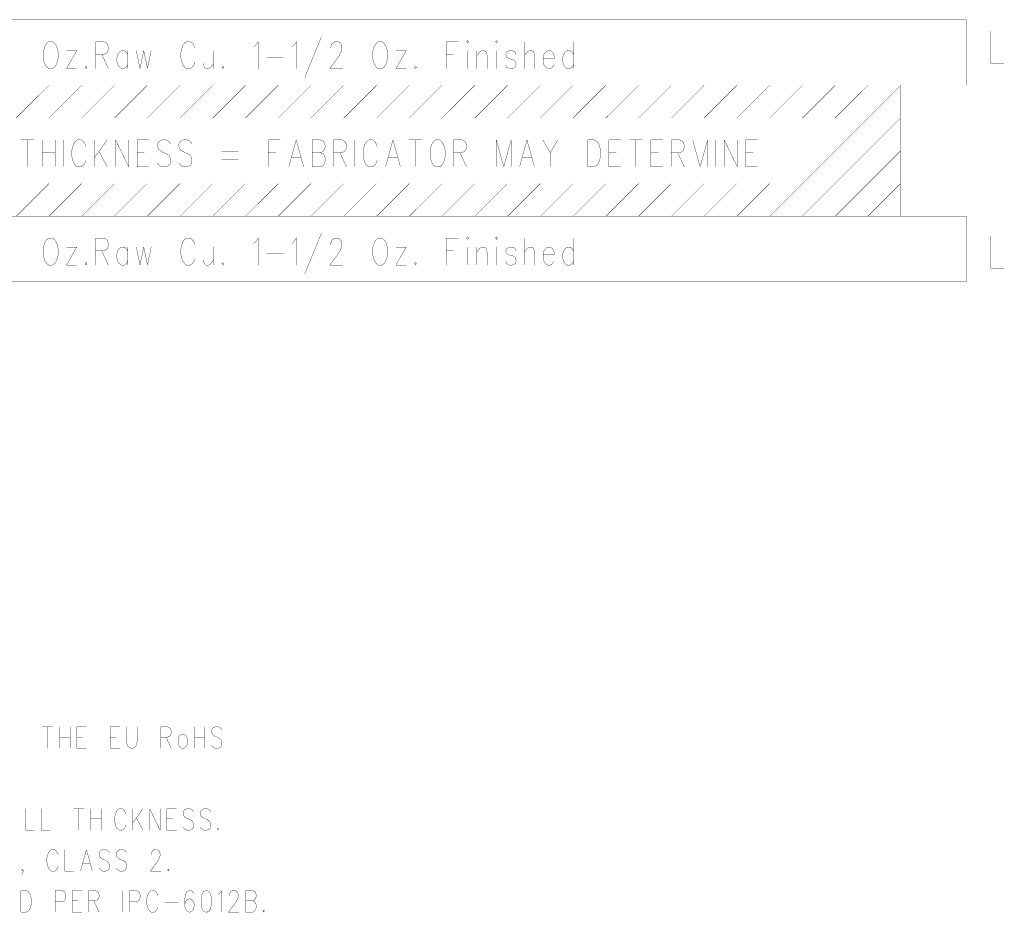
# Model space of a CAD drawing. Extents: x 0 to 34, y 0 to 22.
# Tile 31 of 33: x 23.1 to 26.1, y 10.7 to 13.5. Entities that reach past the tile are written whole.
import ezdxf

# ---------------------------------------------------------------- set-up
doc = ezdxf.new("R2010")
doc.units = 0
doc.header["$MEASUREMENT"] = 0
doc.layers.add('DD_PHO', color=7, linetype='CONTINUOUS')

msp = doc.modelspace()

# ---------------------------------------------------------------- linework, layer by layer
at = {"layer": 'DD_PHO', "const_width": 0.001}
for points in [[(21.7837, 13.4518), (25.9837, 13.4518), (25.9837, 13.2518), (21.7837, 13.2518), (21.7837, 13.4518)], [(26.0587, 13.4167), (26.0587, 13.3182), (26.0996, 13.3182)], [(23.1835, 13.385), (23.1778, 13.3811), (23.1721, 13.3733), (23.1693, 13.3655), (23.1664, 13.3538), (23.1664, 13.3342), (23.1693, 13.3225), (23.1721, 13.3147), (23.1778, 13.3069), (23.1835, 13.303), (23.1948, 13.303), (23.2005, 13.3069), (23.2062, 13.3147), (23.209, 13.3225), (23.2119, 13.3342), (23.2119, 13.3538), (23.209, 13.3655), (23.2062, 13.3733), (23.2005, 13.3811), (23.1948, 13.385), (23.1835, 13.385)], [(23.3255, 13.385), (23.3255, 13.303)], [(23.3255, 13.385), (23.3511, 13.385), (23.3596, 13.3811), (23.3624, 13.3772), (23.3653, 13.3694), (23.3653, 13.3616), (23.3624, 13.3538), (23.3596, 13.3499), (23.3511, 13.346), (23.3255, 13.346)], [(23.6295, 13.3655), (23.6266, 13.3733), (23.621, 13.3811), (23.6153, 13.385), (23.6039, 13.385), (23.5982, 13.3811), (23.5926, 13.3733)], [(23.8085, 13.3694), (23.8141, 13.3733), (23.8227, 13.385), (23.8227, 13.303)], [(23.9249, 13.3694), (23.9306, 13.3733), (23.9391, 13.385), (23.9391, 13.303)], [(24.0158, 13.4007), (23.9647, 13.2757)], [(24.0443, 13.3655), (24.0443, 13.3694), (24.0471, 13.3772), (24.0499, 13.3811), (24.0556, 13.385), (24.067, 13.385), (24.0727, 13.3811), (24.0755, 13.3772), (24.0783, 13.3694), (24.0783, 13.3616), (24.0755, 13.3538), (24.0698, 13.3421), (24.0414, 13.303), (24.0812, 13.303)], [(24.1891, 13.385), (24.1835, 13.3811), (24.1778, 13.3733), (24.1749, 13.3655), (24.1721, 13.3538), (24.1721, 13.3342), (24.1749, 13.3225), (24.1778, 13.3147), (24.1835, 13.3069), (24.1891, 13.303), (24.2005, 13.303), (24.2062, 13.3069), (24.2119, 13.3147), (24.2147, 13.3225), (24.2176, 13.3342)], [(24.2176, 13.3538), (24.2147, 13.3655), (24.2119, 13.3733), (24.2062, 13.3811), (24.2005, 13.385), (24.1891, 13.385)], [(24.3965, 13.385), (24.3965, 13.303)], [(24.3965, 13.385), (24.4335, 13.385)], [(24.459, 13.385), (24.4619, 13.3811), (24.4647, 13.385), (24.4619, 13.3889), (24.459, 13.385)], [(24.5471, 13.385), (24.5499, 13.3811), (24.5528, 13.385), (24.5499, 13.3889), (24.5471, 13.385)], [(24.6352, 13.385), (24.6352, 13.303)], [(24.7857, 13.385), (24.7857, 13.303)], [(23.2687, 13.3577), (23.2374, 13.303)], [(23.2374, 13.3577), (23.2687, 13.3577)], [(23.3454, 13.346), (23.3653, 13.303)], [(23.4051, 13.3577), (23.3994, 13.3538), (23.3937, 13.346), (23.3908, 13.3342), (23.3908, 13.3264), (23.3937, 13.3147), (23.3994, 13.3069), (23.4051, 13.303)], [(23.4249, 13.346), (23.4193, 13.3538), (23.4136, 13.3577), (23.4051, 13.3577)], [(23.4249, 13.3577), (23.4249, 13.303)], [(23.4505, 13.3577), (23.4619, 13.303)], [(23.4732, 13.3577), (23.4619, 13.303)], [(23.4732, 13.3577), (23.4846, 13.303)], [(23.496, 13.3577), (23.4846, 13.303)], [(23.5926, 13.3733), (23.5897, 13.3655), (23.5869, 13.3538), (23.5869, 13.3342), (23.5897, 13.3225), (23.5926, 13.3147)], [(23.6551, 13.3577), (23.6551, 13.3186)], [(23.6863, 13.3577), (23.6863, 13.303)], [(24.2176, 13.3342), (24.2176, 13.3538)], [(24.2744, 13.3577), (24.2431, 13.303)], [(24.2431, 13.3577), (24.2744, 13.3577)], [(24.3965, 13.346), (24.4193, 13.346)], [(24.4619, 13.3577), (24.4619, 13.303)], [(24.4903, 13.3577), (24.4903, 13.303)], [(24.4903, 13.3421), (24.4988, 13.3538)], [(24.4988, 13.3538), (24.5045, 13.3577), (24.513, 13.3577), (24.5187, 13.3538), (24.5215, 13.3421), (24.5215, 13.303)], [(24.5499, 13.3577), (24.5499, 13.303)], [(24.6096, 13.346), (24.6068, 13.3538), (24.5982, 13.3577), (24.5897, 13.3577), (24.5812, 13.3538), (24.5783, 13.346), (24.5812, 13.3382), (24.5869, 13.3342), (24.6011, 13.3303), (24.6068, 13.3264), (24.6096, 13.3186), (24.6096, 13.3147), (24.6068, 13.3069), (24.5982, 13.303), (24.5897, 13.303), (24.5812, 13.3069), (24.5783, 13.3147)], [(24.6352, 13.3421), (24.6437, 13.3538), (24.6494, 13.3577), (24.6579, 13.3577), (24.6636, 13.3538), (24.6664, 13.3421), (24.6664, 13.303)], [(24.692, 13.3342), (24.7261, 13.3342), (24.7261, 13.3421), (24.7232, 13.3499), (24.7204, 13.3538), (24.7147, 13.3577), (24.7062, 13.3577), (24.7005, 13.3538), (24.6948, 13.346), (24.692, 13.3342), (24.692, 13.3264), (24.6948, 13.3147), (24.7005, 13.3069), (24.7062, 13.303), (24.7147, 13.303), (24.7204, 13.3069), (24.7261, 13.3147)], [(24.7801, 13.3538), (24.7744, 13.3577), (24.7658, 13.3577), (24.7602, 13.3538), (24.7545, 13.346), (24.7516, 13.3342), (24.7516, 13.3264), (24.7545, 13.3147), (24.7602, 13.3069), (24.7658, 13.303), (24.7744, 13.303), (24.7801, 13.3069)], [(24.7857, 13.346), (24.7801, 13.3538)], [(23.4051, 13.303), (23.4136, 13.303), (23.4193, 13.3069), (23.4249, 13.3147)], [(23.5926, 13.3147), (23.5982, 13.3069), (23.6039, 13.303), (23.6153, 13.303), (23.621, 13.3069), (23.6266, 13.3147), (23.6295, 13.3225)], [(23.6551, 13.3186), (23.6579, 13.3069), (23.6636, 13.303), (23.6721, 13.303), (23.6778, 13.3069), (23.6863, 13.3186)], [(23.8482, 13.3382), (23.8994, 13.3382)], [(24.7801, 13.3069), (24.7857, 13.3147)], [(23.2374, 13.303), (23.2687, 13.303)], [(23.2971, 13.3108), (23.2943, 13.3069), (23.2971, 13.303), (23.2999, 13.3069), (23.2971, 13.3108)], [(23.7147, 13.3108), (23.7119, 13.3069), (23.7147, 13.303), (23.7176, 13.3069)], [(23.7176, 13.3069), (23.7147, 13.3108)], [(24.2431, 13.303), (24.2744, 13.303)], [(24.3028, 13.3108), (24.2999, 13.3069), (24.3028, 13.303), (24.3056, 13.3069), (24.3028, 13.3108)], [(21.9837, 13.2518), (25.7837, 13.2518), (25.7837, 12.8518), (21.9837, 12.8518), (21.9837, 13.2518)], [(23.0837, 13.1518), (23.1837, 13.2518)], [(23.1837, 13.1518), (23.2837, 13.2518)], [(23.2837, 13.1518), (23.3837, 13.2518)], [(23.3837, 13.1518), (23.4837, 13.2518)], [(23.4837, 13.1518), (23.5837, 13.2518)], [(23.5837, 13.1518), (23.6837, 13.2518)], [(23.6837, 13.1518), (23.7837, 13.2518)], [(23.7837, 13.1518), (23.8837, 13.2518)], [(23.8837, 13.1518), (23.9837, 13.2518)], [(23.9837, 13.1518), (24.0837, 13.2518)], [(24.0837, 13.1518), (24.1837, 13.2518)], [(24.1837, 13.1518), (24.2837, 13.2518)], [(24.2837, 13.1518), (24.3837, 13.2518)], [(24.3837, 13.1518), (24.4837, 13.2518)], [(24.4837, 13.1518), (24.5837, 13.2518)], [(24.5837, 13.1518), (24.6837, 13.2518)], [(24.6837, 13.1518), (24.7837, 13.2518)], [(24.7837, 13.1518), (24.8837, 13.2518)], [(24.8837, 13.1518), (24.9837, 13.2518)], [(24.9837, 13.1518), (25.0837, 13.2518)], [(25.0837, 13.1518), (25.1837, 13.2518)], [(25.1837, 13.1518), (25.2837, 13.2518)], [(25.2837, 13.1518), (25.3837, 13.2518)], [(25.3837, 13.1518), (25.4837, 13.2518)], [(25.7837, 13.2518), (25.3837, 12.8518)], [(25.4837, 13.1518), (25.5837, 13.2518)], [(25.5837, 13.1518), (25.6837, 13.2518)], [(25.7837, 13.1518), (25.4837, 12.8518)], [(23.0977, 13.085), (23.1374, 13.085)], [(23.1176, 13.085), (23.1176, 13.003)], [(23.163, 13.085), (23.163, 13.003)], [(23.2028, 13.085), (23.2028, 13.003)], [(23.2283, 13.085), (23.2283, 13.003)], [(23.2965, 13.0655), (23.2937, 13.0733), (23.288, 13.0811), (23.2823, 13.085), (23.271, 13.085), (23.2653, 13.0811), (23.2596, 13.0733), (23.2568, 13.0655), (23.2539, 13.0538), (23.2539, 13.0342), (23.2568, 13.0225), (23.2596, 13.0147), (23.2653, 13.0069), (23.271, 13.003), (23.2823, 13.003), (23.288, 13.0069), (23.2937, 13.0147), (23.2965, 13.0225)], [(23.3221, 13.085), (23.3221, 13.003)], [(23.3619, 13.085), (23.3221, 13.0303)], [(23.3874, 13.085), (23.3874, 13.003)], [(23.3874, 13.085), (23.4272, 13.003)], [(23.4272, 13.085), (23.4272, 13.003)], [(23.4528, 13.085), (23.4528, 13.003)], [(23.4528, 13.085), (23.4897, 13.085)], [(23.5551, 13.0733), (23.5494, 13.0811), (23.5408, 13.085), (23.5295, 13.085), (23.521, 13.0811), (23.5153, 13.0733), (23.5153, 13.0655), (23.5181, 13.0577), (23.521, 13.0538), (23.5266, 13.0499), (23.5437, 13.0421), (23.5494, 13.0382), (23.5522, 13.0342), (23.5551, 13.0264)], [(23.5863, 13.0811), (23.5806, 13.0733), (23.5806, 13.0655), (23.5835, 13.0577), (23.5863, 13.0538)], [(23.6204, 13.0733), (23.6147, 13.0811), (23.6062, 13.085), (23.5948, 13.085), (23.5863, 13.0811)], [(23.8533, 13.085), (23.8533, 13.003)], [(23.8533, 13.085), (23.8903, 13.085)], [(23.9386, 13.085), (23.9158, 13.003)], [(23.9386, 13.085), (23.9613, 13.003)], [(23.9869, 13.085), (23.9869, 13.003)], [(23.9869, 13.085), (24.0124, 13.085), (24.021, 13.0811), (24.0238, 13.0772)], [(24.0238, 13.0772), (24.0266, 13.0694), (24.0266, 13.0616), (24.0238, 13.0538)], [(24.0522, 13.085), (24.0522, 13.003)], [(24.0522, 13.085), (24.0778, 13.085), (24.0863, 13.0811)], [(24.0863, 13.0811), (24.0891, 13.0772), (24.092, 13.0694), (24.092, 13.0616), (24.0891, 13.0538), (24.0863, 13.0499)], [(24.1176, 13.085), (24.1176, 13.003)], [(24.1857, 13.0655), (24.1829, 13.0733), (24.1772, 13.0811), (24.1715, 13.085), (24.1602, 13.085), (24.1545, 13.0811), (24.1488, 13.0733)], [(24.234, 13.085), (24.2113, 13.003)], [(24.234, 13.085), (24.2568, 13.003)], [(24.2823, 13.085), (24.3221, 13.085)], [(24.3022, 13.085), (24.3022, 13.003)], [(24.3647, 13.085), (24.359, 13.0811), (24.3533, 13.0733), (24.3505, 13.0655), (24.3477, 13.0538), (24.3477, 13.0342), (24.3505, 13.0225), (24.3533, 13.0147), (24.359, 13.0069), (24.3647, 13.003), (24.3761, 13.003), (24.3818, 13.0069), (24.3874, 13.0147), (24.3903, 13.0225), (24.3931, 13.0342), (24.3931, 13.0538), (24.3903, 13.0655), (24.3874, 13.0733), (24.3818, 13.0811), (24.3761, 13.085), (24.3647, 13.085)], [(24.4187, 13.085), (24.4187, 13.003)], [(24.4187, 13.085), (24.4443, 13.085), (24.4528, 13.0811), (24.4556, 13.0772), (24.4585, 13.0694), (24.4585, 13.0616), (24.4556, 13.0538), (24.4528, 13.0499), (24.4443, 13.046), (24.4187, 13.046)], [(24.5494, 13.085), (24.5494, 13.003)], [(24.5494, 13.085), (24.5721, 13.003)], [(24.5948, 13.085), (24.5721, 13.003)], [(24.5948, 13.085), (24.5948, 13.003)], [(24.6431, 13.085), (24.6204, 13.003)], [(24.6431, 13.085), (24.6658, 13.003)], [(24.6914, 13.085), (24.7141, 13.046), (24.7141, 13.003)], [(24.7369, 13.085), (24.7141, 13.046)], [(24.8278, 13.085), (24.8278, 13.003)], [(24.8278, 13.085), (24.8477, 13.085), (24.8562, 13.0811), (24.8619, 13.0733), (24.8647, 13.0655), (24.8676, 13.0538)], [(24.8931, 13.085), (24.8931, 13.003)], [(24.8931, 13.085), (24.9301, 13.085)], [(24.9556, 13.085), (24.9954, 13.085)], [(24.9755, 13.085), (24.9755, 13.003)], [(25.021, 13.085), (25.021, 13.003)], [(25.021, 13.085), (25.0579, 13.085)], [(25.0835, 13.085), (25.0835, 13.003)], [(25.0835, 13.085), (25.109, 13.085), (25.1176, 13.0811)], [(25.1176, 13.0811), (25.1204, 13.0772), (25.1232, 13.0694), (25.1232, 13.0616), (25.1204, 13.0538), (25.1176, 13.0499)], [(25.1488, 13.085), (25.1488, 13.003)], [(25.1488, 13.085), (25.1715, 13.003)], [(25.1943, 13.085), (25.1715, 13.003)], [(25.1943, 13.085), (25.1943, 13.003)], [(25.2198, 13.085), (25.2198, 13.003)], [(25.2454, 13.085), (25.2454, 13.003)], [(25.2454, 13.085), (25.2852, 13.003)], [(25.2852, 13.085), (25.2852, 13.003)], [(25.3107, 13.085), (25.3107, 13.003)], [(25.3107, 13.085), (25.3477, 13.085)], [(23.163, 13.046), (23.2028, 13.046)], [(23.3363, 13.0499), (23.3619, 13.003)], [(23.4528, 13.046), (23.4755, 13.046)], [(23.5863, 13.0538), (23.592, 13.0499), (23.609, 13.0421), (23.6147, 13.0382), (23.6176, 13.0342)], [(23.7113, 13.0499), (23.7624, 13.0499)], [(23.8533, 13.046), (23.8761, 13.046)], [(23.9869, 13.046), (24.0124, 13.046), (24.021, 13.0421), (24.0238, 13.0382)], [(24.0238, 13.0538), (24.021, 13.0499), (24.0124, 13.046)], [(24.0863, 13.0499), (24.0778, 13.046), (24.0522, 13.046)], [(24.0721, 13.046), (24.092, 13.003)], [(24.1488, 13.0733), (24.146, 13.0655), (24.1431, 13.0538), (24.1431, 13.0342), (24.146, 13.0225), (24.1488, 13.0147)], [(24.4386, 13.046), (24.4585, 13.003)], [(24.8676, 13.0538), (24.8676, 13.0342)], [(24.8931, 13.046), (24.9158, 13.046)], [(25.021, 13.046), (25.0437, 13.046)], [(25.1176, 13.0499), (25.109, 13.046), (25.0835, 13.046)], [(25.1033, 13.046), (25.1232, 13.003)], [(25.3107, 13.046), (25.3335, 13.046)], [(25.7837, 13.0518), (25.5837, 12.8518)], [(23.5551, 13.0147), (23.5494, 13.0069), (23.5408, 13.003), (23.5295, 13.003), (23.521, 13.0069), (23.5153, 13.0147)], [(23.5551, 13.0264), (23.5551, 13.0147)], [(23.5863, 13.0069), (23.5806, 13.0147)], [(23.6176, 13.0342), (23.6204, 13.0264), (23.6204, 13.0147), (23.6147, 13.0069), (23.6062, 13.003), (23.5948, 13.003), (23.5863, 13.0069)], [(23.7113, 13.0264), (23.7624, 13.0264)], [(23.9244, 13.0303), (23.9528, 13.0303)], [(24.0238, 13.0382), (24.0266, 13.0303), (24.0266, 13.0186), (24.0238, 13.0108)], [(24.1488, 13.0147), (24.1545, 13.0069), (24.1602, 13.003), (24.1715, 13.003), (24.1772, 13.0069), (24.1829, 13.0147), (24.1857, 13.0225)], [(24.2198, 13.0303), (24.2482, 13.0303)], [(24.6289, 13.0303), (24.6573, 13.0303)], [(24.8676, 13.0342), (24.8647, 13.0225), (24.8619, 13.0147), (24.8562, 13.0069), (24.8477, 13.003), (24.8278, 13.003)], [(23.4528, 13.003), (23.4897, 13.003)], [(24.0238, 13.0108), (24.021, 13.0069), (24.0124, 13.003), (23.9869, 13.003)], [(24.8931, 13.003), (24.9301, 13.003)], [(25.021, 13.003), (25.0579, 13.003)], [(25.3107, 13.003), (25.3477, 13.003)], [(23.0837, 12.8518), (23.1837, 12.9518)], [(23.1837, 12.8518), (23.2837, 12.9518)], [(23.2837, 12.8518), (23.3837, 12.9518)], [(23.3837, 12.8518), (23.4837, 12.9518)], [(23.4837, 12.8518), (23.5837, 12.9518)], [(23.5837, 12.8518), (23.6837, 12.9518)], [(23.6837, 12.8518), (23.7837, 12.9518)], [(23.7837, 12.8518), (23.8837, 12.9518)], [(23.8837, 12.8518), (23.9837, 12.9518)], [(23.9837, 12.8518), (24.0837, 12.9518)], [(24.0837, 12.8518), (24.1837, 12.9518)], [(24.1837, 12.8518), (24.2837, 12.9518)], [(24.2837, 12.8518), (24.3837, 12.9518)], [(24.3837, 12.8518), (24.4837, 12.9518)], [(24.4837, 12.8518), (24.5837, 12.9518)], [(24.5837, 12.8518), (24.6837, 12.9518)], [(24.6837, 12.8518), (24.7837, 12.9518)], [(24.7837, 12.8518), (24.8837, 12.9518)], [(24.8837, 12.8518), (24.9837, 12.9518)], [(24.9837, 12.8518), (25.0837, 12.9518)], [(25.0837, 12.8518), (25.1837, 12.9518)], [(25.1837, 12.8518), (25.2837, 12.9518)], [(25.2837, 12.8518), (25.3837, 12.9518)], [(25.6837, 12.8518), (25.7837, 12.9518)], [(21.7837, 12.8518), (25.9837, 12.8518), (25.9837, 12.6518), (21.7837, 12.6518), (21.7837, 12.8518)], [(23.1835, 12.785), (23.1778, 12.7811), (23.1721, 12.7733), (23.1693, 12.7655), (23.1664, 12.7538), (23.1664, 12.7342), (23.1693, 12.7225), (23.1721, 12.7147), (23.1778, 12.7069), (23.1835, 12.703), (23.1948, 12.703), (23.2005, 12.7069), (23.2062, 12.7147), (23.209, 12.7225), (23.2119, 12.7342), (23.2119, 12.7538), (23.209, 12.7655), (23.2062, 12.7733), (23.2005, 12.7811), (23.1948, 12.785), (23.1835, 12.785)], [(23.3255, 12.785), (23.3255, 12.703)], [(23.3255, 12.785), (23.3511, 12.785), (23.3596, 12.7811), (23.3624, 12.7772), (23.3653, 12.7694), (23.3653, 12.7616), (23.3624, 12.7538), (23.3596, 12.7499), (23.3511, 12.746), (23.3255, 12.746)], [(23.5926, 12.7733), (23.5897, 12.7655), (23.5869, 12.7538), (23.5869, 12.7342), (23.5897, 12.7225), (23.5926, 12.7147)], [(23.6295, 12.7655), (23.6266, 12.7733), (23.621, 12.7811), (23.6153, 12.785), (23.6039, 12.785), (23.5982, 12.7811), (23.5926, 12.7733)], [(23.8085, 12.7694), (23.8141, 12.7733), (23.8227, 12.785), (23.8227, 12.703)], [(23.9249, 12.7694), (23.9306, 12.7733), (23.9391, 12.785), (23.9391, 12.703)], [(24.0158, 12.8007), (23.9647, 12.6757)], [(24.0443, 12.7655), (24.0443, 12.7694), (24.0471, 12.7772), (24.0499, 12.7811), (24.0556, 12.785), (24.067, 12.785), (24.0727, 12.7811), (24.0755, 12.7772), (24.0783, 12.7694), (24.0783, 12.7616), (24.0755, 12.7538), (24.0698, 12.7421), (24.0414, 12.703), (24.0812, 12.703)], [(24.1891, 12.785), (24.1835, 12.7811), (24.1778, 12.7733), (24.1749, 12.7655), (24.1721, 12.7538), (24.1721, 12.7342), (24.1749, 12.7225), (24.1778, 12.7147), (24.1835, 12.7069), (24.1891, 12.703), (24.2005, 12.703), (24.2062, 12.7069), (24.2119, 12.7147), (24.2147, 12.7225), (24.2176, 12.7342)], [(24.2176, 12.7538), (24.2147, 12.7655), (24.2119, 12.7733), (24.2062, 12.7811), (24.2005, 12.785), (24.1891, 12.785)], [(24.3965, 12.785), (24.3965, 12.703)], [(24.3965, 12.785), (24.4335, 12.785)], [(24.459, 12.785), (24.4619, 12.7811), (24.4647, 12.785), (24.4619, 12.7889), (24.459, 12.785)], [(24.5471, 12.785), (24.5499, 12.7811), (24.5528, 12.785), (24.5499, 12.7889), (24.5471, 12.785)], [(24.6352, 12.785), (24.6352, 12.703)], [(24.7857, 12.785), (24.7857, 12.703)], [(26.0587, 12.7917), (26.0587, 12.6932), (26.0996, 12.6932)], [(23.2687, 12.7577), (23.2374, 12.703)], [(23.2374, 12.7577), (23.2687, 12.7577)], [(23.3454, 12.746), (23.3653, 12.703)], [(23.4051, 12.7577), (23.3994, 12.7538), (23.3937, 12.746), (23.3908, 12.7342), (23.3908, 12.7264), (23.3937, 12.7147), (23.3994, 12.7069), (23.4051, 12.703)], [(23.4249, 12.746), (23.4193, 12.7538), (23.4136, 12.7577), (23.4051, 12.7577)], [(23.4249, 12.7577), (23.4249, 12.703)], [(23.4505, 12.7577), (23.4619, 12.703)], [(23.4732, 12.7577), (23.4619, 12.703)], [(23.4732, 12.7577), (23.4846, 12.703)], [(23.496, 12.7577), (23.4846, 12.703)], [(23.6551, 12.7577), (23.6551, 12.7186)], [(23.6863, 12.7577), (23.6863, 12.703)], [(24.2176, 12.7342), (24.2176, 12.7538)], [(24.2744, 12.7577), (24.2431, 12.703)], [(24.2431, 12.7577), (24.2744, 12.7577)], [(24.3965, 12.746), (24.4193, 12.746)], [(24.4619, 12.7577), (24.4619, 12.703)], [(24.4903, 12.7577), (24.4903, 12.703)], [(24.4903, 12.7421), (24.4988, 12.7538)], [(24.4988, 12.7538), (24.5045, 12.7577), (24.513, 12.7577), (24.5187, 12.7538), (24.5215, 12.7421), (24.5215, 12.703)], [(24.5499, 12.7577), (24.5499, 12.703)], [(24.6096, 12.746), (24.6068, 12.7538), (24.5982, 12.7577), (24.5897, 12.7577), (24.5812, 12.7538), (24.5783, 12.746), (24.5812, 12.7382), (24.5869, 12.7342), (24.6011, 12.7303), (24.6068, 12.7264), (24.6096, 12.7186), (24.6096, 12.7147), (24.6068, 12.7069), (24.5982, 12.703), (24.5897, 12.703), (24.5812, 12.7069), (24.5783, 12.7147)], [(24.6352, 12.7421), (24.6437, 12.7538), (24.6494, 12.7577), (24.6579, 12.7577), (24.6636, 12.7538), (24.6664, 12.7421), (24.6664, 12.703)], [(24.692, 12.7342), (24.7261, 12.7342), (24.7261, 12.7421), (24.7232, 12.7499), (24.7204, 12.7538), (24.7147, 12.7577), (24.7062, 12.7577), (24.7005, 12.7538), (24.6948, 12.746), (24.692, 12.7342), (24.692, 12.7264), (24.6948, 12.7147), (24.7005, 12.7069), (24.7062, 12.703), (24.7147, 12.703), (24.7204, 12.7069), (24.7261, 12.7147)], [(24.7801, 12.7538), (24.7744, 12.7577), (24.7658, 12.7577), (24.7602, 12.7538), (24.7545, 12.746), (24.7516, 12.7342), (24.7516, 12.7264), (24.7545, 12.7147), (24.7602, 12.7069), (24.7658, 12.703), (24.7744, 12.703), (24.7801, 12.7069)], [(24.7857, 12.746), (24.7801, 12.7538)], [(23.4051, 12.703), (23.4136, 12.703), (23.4193, 12.7069), (23.4249, 12.7147)], [(23.5926, 12.7147), (23.5982, 12.7069), (23.6039, 12.703), (23.6153, 12.703), (23.621, 12.7069), (23.6266, 12.7147), (23.6295, 12.7225)], [(23.6551, 12.7186), (23.6579, 12.7069), (23.6636, 12.703), (23.6721, 12.703), (23.6778, 12.7069), (23.6863, 12.7186)], [(23.8482, 12.7382), (23.8994, 12.7382)], [(24.7801, 12.7069), (24.7857, 12.7147)], [(23.2374, 12.703), (23.2687, 12.703)], [(23.2971, 12.7108), (23.2943, 12.7069), (23.2971, 12.703), (23.2999, 12.7069), (23.2971, 12.7108)], [(23.7147, 12.7108), (23.7119, 12.7069), (23.7147, 12.703), (23.7176, 12.7069)], [(23.7176, 12.7069), (23.7147, 12.7108)], [(24.2431, 12.703), (24.2744, 12.703)], [(24.3028, 12.7108), (24.2999, 12.7069), (24.3028, 12.703), (24.3056, 12.7069), (24.3028, 12.7108)], [(23.1641, 11.2925), (23.1959, 11.2925)], [(23.18, 11.2925), (23.18, 11.2268)], [(23.2164, 11.2925), (23.2164, 11.2268)], [(23.2482, 11.2925), (23.2482, 11.2268)], [(23.2687, 11.2925), (23.2687, 11.2268)], [(23.2687, 11.2925), (23.2982, 11.2925)], [(23.3709, 11.2925), (23.3709, 11.2268)], [(23.3709, 11.2925), (23.4005, 11.2925)], [(23.4209, 11.2925), (23.4209, 11.2456), (23.4232, 11.2362)], [(23.4505, 11.2362), (23.4528, 11.2456), (23.4528, 11.2925)], [(23.5255, 11.2925), (23.5255, 11.2268)], [(23.5255, 11.2925), (23.5459, 11.2925)], [(23.5459, 11.2925), (23.5528, 11.2893), (23.555, 11.2862)], [(23.555, 11.2862), (23.5573, 11.28)], [(23.5573, 11.2737), (23.555, 11.2675)], [(23.5573, 11.28), (23.5573, 11.2737)], [(23.5891, 11.2706), (23.5846, 11.2675)], [(23.6005, 11.2675), (23.5959, 11.2706), (23.5891, 11.2706)], [(23.6278, 11.2925), (23.6278, 11.2268)], [(23.6596, 11.2925), (23.6596, 11.2268)], [(23.6914, 11.2925), (23.6846, 11.2893), (23.68, 11.2831), (23.68, 11.2768), (23.6823, 11.2706), (23.6846, 11.2675)], [(23.7005, 11.2925), (23.6914, 11.2925)], [(23.7119, 11.2831), (23.7073, 11.2893), (23.7005, 11.2925)], [(23.2164, 11.2612), (23.2482, 11.2612)], [(23.2687, 11.2612), (23.2869, 11.2612)], [(23.3709, 11.2612), (23.3891, 11.2612)], [(23.5459, 11.2612), (23.5255, 11.2612)], [(23.5414, 11.2612), (23.5573, 11.2268)], [(23.555, 11.2675), (23.5528, 11.2643), (23.5459, 11.2612)], [(23.58, 11.2612), (23.5778, 11.2518), (23.5778, 11.2456), (23.58, 11.2362)], [(23.5846, 11.2675), (23.58, 11.2612)], [(23.605, 11.2612), (23.6005, 11.2675)], [(23.605, 11.2362), (23.6073, 11.2456), (23.6073, 11.2518), (23.605, 11.2612)], [(23.6278, 11.2612), (23.6596, 11.2612)], [(23.6846, 11.2675), (23.6891, 11.2643), (23.7028, 11.2581), (23.7073, 11.255)], [(23.7073, 11.255), (23.7096, 11.2518), (23.7119, 11.2456), (23.7119, 11.2362)], [(23.2687, 11.2268), (23.2982, 11.2268)], [(23.3709, 11.2268), (23.4005, 11.2268)], [(23.4232, 11.2362), (23.4278, 11.23)], [(23.4278, 11.23), (23.4346, 11.2268), (23.4391, 11.2268), (23.4459, 11.23)], [(23.4459, 11.23), (23.4505, 11.2362)], [(23.58, 11.2362), (23.5846, 11.23)], [(23.5846, 11.23), (23.5891, 11.2268), (23.5959, 11.2268), (23.6005, 11.23)], [(23.6005, 11.23), (23.605, 11.2362)], [(23.6846, 11.23), (23.68, 11.2362)], [(23.7073, 11.23), (23.7005, 11.2268), (23.6914, 11.2268), (23.6846, 11.23)], [(23.7119, 11.2362), (23.7073, 11.23)], [(23.1119, 11.0425), (23.1119, 10.9768), (23.1391, 10.9768)], [(23.1596, 11.0425), (23.1596, 10.9768), (23.1869, 10.9768)], [(23.2596, 11.0425), (23.2914, 11.0425)], [(23.2755, 11.0425), (23.2755, 10.9768)], [(23.3119, 11.0425), (23.3119, 10.9768)], [(23.3437, 11.0425), (23.3437, 10.9768)], [(23.3641, 11.0425), (23.3641, 10.9768)], [(23.3982, 11.0425), (23.3937, 11.0393), (23.3891, 11.0331), (23.3869, 11.0268), (23.3846, 11.0175)], [(23.4073, 11.0425), (23.3982, 11.0425)], [(23.4187, 11.0268), (23.4164, 11.0331), (23.4119, 11.0393), (23.4073, 11.0425)], [(23.4391, 11.0425), (23.4391, 10.9768)], [(23.4709, 11.0425), (23.4391, 10.9987)], [(23.4914, 11.0425), (23.4914, 10.9768)], [(23.4914, 11.0425), (23.5232, 10.9768)], [(23.5232, 11.0425), (23.5232, 10.9768)], [(23.5437, 11.0425), (23.5437, 10.9768)], [(23.5437, 11.0425), (23.5732, 11.0425)], [(23.605, 11.0425), (23.5982, 11.0393), (23.5937, 11.0331), (23.5937, 11.0268), (23.5959, 11.0206), (23.5982, 11.0175)], [(23.6141, 11.0425), (23.605, 11.0425)], [(23.6255, 11.0331), (23.6209, 11.0393), (23.6141, 11.0425)], [(23.6573, 11.0425), (23.6505, 11.0393), (23.6459, 11.0331), (23.6459, 11.0268), (23.6482, 11.0206), (23.6505, 11.0175)], [(23.6664, 11.0425), (23.6573, 11.0425)], [(23.6778, 11.0331), (23.6732, 11.0393), (23.6664, 11.0425)], [(23.3119, 11.0112), (23.3437, 11.0112)], [(23.3846, 11.0175), (23.3846, 11.0018), (23.3869, 10.9925)], [(23.4505, 11.0143), (23.4709, 10.9768)], [(23.5437, 11.0112), (23.5619, 11.0112)], [(23.5982, 11.0175), (23.6028, 11.0143), (23.6164, 11.0081), (23.6209, 11.005)], [(23.6209, 11.005), (23.6232, 11.0018), (23.6255, 10.9956), (23.6255, 10.9862)], [(23.6505, 11.0175), (23.655, 11.0143), (23.6687, 11.0081), (23.6732, 11.005)], [(23.6732, 11.005), (23.6755, 11.0018), (23.6778, 10.9956), (23.6778, 10.9862)], [(23.3869, 10.9925), (23.3891, 10.9862)], [(23.3891, 10.9862), (23.3937, 10.98)], [(23.3937, 10.98), (23.3982, 10.9768), (23.4073, 10.9768), (23.4119, 10.98)], [(23.4119, 10.98), (23.4164, 10.9862)], [(23.4164, 10.9862), (23.4187, 10.9925)], [(23.5437, 10.9768), (23.5732, 10.9768)], [(23.5982, 10.98), (23.5937, 10.9862)], [(23.6209, 10.98), (23.6141, 10.9768), (23.605, 10.9768), (23.5982, 10.98)], [(23.6255, 10.9862), (23.6209, 10.98)], [(23.6505, 10.98), (23.6459, 10.9862)], [(23.6732, 10.98), (23.6664, 10.9768), (23.6573, 10.9768), (23.6505, 10.98)], [(23.6778, 10.9862), (23.6732, 10.98)], [(23.7005, 10.9831), (23.6982, 10.98)], [(23.6982, 10.98), (23.7005, 10.9768), (23.7028, 10.98)], [(23.7028, 10.98), (23.7005, 10.9831)], [(23.1914, 10.9175), (23.1869, 10.9143), (23.1823, 10.9081), (23.18, 10.9018), (23.1778, 10.8925)], [(23.2005, 10.9175), (23.1914, 10.9175)], [(23.2119, 10.9018), (23.2096, 10.9081), (23.205, 10.9143), (23.2005, 10.9175)], [(23.2323, 10.9175), (23.2323, 10.8518), (23.2596, 10.8518)], [(23.2982, 10.9175), (23.28, 10.8518)], [(23.2982, 10.9175), (23.3164, 10.8518)], [(23.3482, 10.9175), (23.3414, 10.9143), (23.3369, 10.9081), (23.3369, 10.9018), (23.3391, 10.8956), (23.3414, 10.8925)], [(23.3573, 10.9175), (23.3482, 10.9175)], [(23.3687, 10.9081), (23.3641, 10.9143), (23.3573, 10.9175)], [(23.4005, 10.9175), (23.3937, 10.9143), (23.3891, 10.9081), (23.3891, 10.9018), (23.3914, 10.8956), (23.3937, 10.8925)], [(23.4096, 10.9175), (23.4005, 10.9175)], [(23.4209, 10.9081), (23.4164, 10.9143), (23.4096, 10.9175)], [(23.4959, 10.905), (23.4982, 10.9112)], [(23.4982, 10.9112), (23.5005, 10.9143), (23.505, 10.9175)], [(23.505, 10.9175), (23.5141, 10.9175)], [(23.5141, 10.9175), (23.5187, 10.9143), (23.5209, 10.9112)], [(23.5209, 10.9112), (23.5232, 10.905)], [(23.1778, 10.8925), (23.1778, 10.8768), (23.18, 10.8675)], [(23.3414, 10.8925), (23.3459, 10.8893), (23.3596, 10.8831), (23.3641, 10.88)], [(23.3641, 10.88), (23.3664, 10.8768), (23.3687, 10.8706), (23.3687, 10.8612)], [(23.3937, 10.8925), (23.3982, 10.8893), (23.4119, 10.8831), (23.4164, 10.88)], [(23.4164, 10.88), (23.4187, 10.8768), (23.4209, 10.8706), (23.4209, 10.8612)], [(23.5209, 10.8925), (23.5164, 10.8831), (23.4937, 10.8518), (23.5255, 10.8518)], [(23.4959, 10.9018), (23.4959, 10.905)], [(23.5232, 10.8987), (23.5209, 10.8925)], [(23.5232, 10.905), (23.5232, 10.8987)], [(23.1005, 10.855), (23.1028, 10.8581), (23.105, 10.855)], [(23.105, 10.855), (23.1028, 10.8518), (23.1005, 10.855)], [(23.105, 10.855), (23.105, 10.8487)], [(23.18, 10.8675), (23.1823, 10.8612)], [(23.1823, 10.8612), (23.1869, 10.855)], [(23.1869, 10.855), (23.1914, 10.8518), (23.2005, 10.8518), (23.205, 10.855)], [(23.205, 10.855), (23.2096, 10.8612)], [(23.2096, 10.8612), (23.2119, 10.8675)], [(23.2869, 10.8737), (23.3096, 10.8737)], [(23.3414, 10.855), (23.3369, 10.8612)], [(23.3641, 10.855), (23.3573, 10.8518), (23.3482, 10.8518), (23.3414, 10.855)], [(23.3687, 10.8612), (23.3641, 10.855)], [(23.3937, 10.855), (23.3891, 10.8612)], [(23.4164, 10.855), (23.4096, 10.8518), (23.4005, 10.8518), (23.3937, 10.855)], [(23.4209, 10.8612), (23.4164, 10.855)], [(23.5482, 10.8581), (23.5459, 10.855)], [(23.5459, 10.855), (23.5482, 10.8518), (23.5505, 10.855)], [(23.5505, 10.855), (23.5482, 10.8581)], [(23.1028, 10.8424), (23.1005, 10.8393)], [(23.105, 10.8487), (23.1028, 10.8424)], [(23.0982, 10.7925), (23.0982, 10.7268)], [(23.0982, 10.7925), (23.1141, 10.7925)], [(23.1141, 10.7925), (23.1209, 10.7893), (23.1255, 10.7831), (23.1278, 10.7768), (23.13, 10.7675)], [(23.2028, 10.7925), (23.2028, 10.7268)], [(23.2028, 10.7925), (23.2232, 10.7925)], [(23.2232, 10.7925), (23.23, 10.7893), (23.2323, 10.7862)], [(23.255, 10.7925), (23.255, 10.7268)], [(23.255, 10.7925), (23.2846, 10.7925)], [(23.305, 10.7925), (23.305, 10.7268)], [(23.305, 10.7925), (23.3255, 10.7925)], [(23.3255, 10.7925), (23.3323, 10.7893), (23.3346, 10.7862)], [(23.4096, 10.7925), (23.4096, 10.7268)], [(23.43, 10.7925), (23.43, 10.7268)], [(23.43, 10.7925), (23.4505, 10.7925)], [(23.4505, 10.7925), (23.4573, 10.7893), (23.4596, 10.7862)], [(23.4959, 10.7925), (23.4914, 10.7893), (23.4869, 10.7831), (23.4846, 10.7768), (23.4823, 10.7675)], [(23.505, 10.7925), (23.4959, 10.7925)], [(23.5164, 10.7768), (23.5141, 10.7831), (23.5096, 10.7893), (23.505, 10.7925)], [(23.6119, 10.7925), (23.605, 10.7893), (23.6005, 10.78)], [(23.6164, 10.7925), (23.6119, 10.7925)], [(23.6255, 10.7831), (23.6232, 10.7893), (23.6164, 10.7925)], [(23.6619, 10.7925), (23.655, 10.7893), (23.6505, 10.78)], [(23.6664, 10.7925), (23.6619, 10.7925)], [(23.6778, 10.78), (23.6732, 10.7893), (23.6664, 10.7925)], [(23.7005, 10.78), (23.705, 10.7831), (23.7119, 10.7925)], [(23.7119, 10.7925), (23.7119, 10.7268)], [(23.7369, 10.7862), (23.7391, 10.7893), (23.7437, 10.7925)], [(23.7437, 10.7925), (23.7528, 10.7925)], [(23.7528, 10.7925), (23.7573, 10.7893), (23.7596, 10.7862)], [(23.7846, 10.7925), (23.7846, 10.7268)], [(23.7846, 10.7925), (23.805, 10.7925)], [(23.805, 10.7925), (23.8119, 10.7893), (23.8141, 10.7862)], [(23.13, 10.7675), (23.13, 10.7518), (23.1278, 10.7425)], [(23.23, 10.7612), (23.2232, 10.7581), (23.2028, 10.7581)], [(23.2346, 10.78), (23.2346, 10.7706), (23.2323, 10.7643), (23.23, 10.7612)], [(23.2323, 10.7862), (23.2346, 10.78)], [(23.255, 10.7612), (23.2732, 10.7612)], [(23.3255, 10.7612), (23.305, 10.7612)], [(23.3209, 10.7612), (23.3369, 10.7268)], [(23.3346, 10.7675), (23.3323, 10.7643), (23.3255, 10.7612)], [(23.3346, 10.7862), (23.3369, 10.78)], [(23.3369, 10.7737), (23.3346, 10.7675)], [(23.3369, 10.78), (23.3369, 10.7737)], [(23.4573, 10.7612), (23.4505, 10.7581), (23.43, 10.7581)], [(23.4619, 10.78), (23.4619, 10.7706), (23.4596, 10.7643), (23.4573, 10.7612)], [(23.4596, 10.7862), (23.4619, 10.78)], [(23.4823, 10.7675), (23.4823, 10.7518), (23.4846, 10.7425)], [(23.6005, 10.78), (23.5982, 10.7643), (23.5982, 10.7487)], [(23.6119, 10.7675), (23.605, 10.7643), (23.6005, 10.7581), (23.5982, 10.7487)], [(23.6141, 10.7675), (23.6119, 10.7675)], [(23.6278, 10.7487), (23.6255, 10.7581), (23.6209, 10.7643), (23.6141, 10.7675)], [(23.6505, 10.78), (23.6482, 10.7643), (23.6482, 10.755)], [(23.68, 10.755), (23.68, 10.7643), (23.6778, 10.78)], [(23.7596, 10.7675), (23.755, 10.7581), (23.7323, 10.7268), (23.7641, 10.7268)], [(23.7346, 10.78), (23.7369, 10.7862)], [(23.7346, 10.7768), (23.7346, 10.78)], [(23.7596, 10.7862), (23.7619, 10.78)], [(23.7619, 10.7737), (23.7596, 10.7675)], [(23.7619, 10.78), (23.7619, 10.7737)], [(23.7846, 10.7612), (23.805, 10.7612)], [(23.8141, 10.7675), (23.8119, 10.7643), (23.805, 10.7612)], [(23.805, 10.7612), (23.8119, 10.7581), (23.8141, 10.755)], [(23.8141, 10.7862), (23.8164, 10.78)], [(23.8164, 10.7737), (23.8141, 10.7675)], [(23.8164, 10.78), (23.8164, 10.7737)], [(23.1209, 10.73), (23.1141, 10.7268), (23.0982, 10.7268)], [(23.1255, 10.7362), (23.1209, 10.73)], [(23.1278, 10.7425), (23.1255, 10.7362)], [(23.4846, 10.7425), (23.4869, 10.7362)], [(23.4869, 10.7362), (23.4914, 10.73)], [(23.4914, 10.73), (23.4959, 10.7268), (23.505, 10.7268), (23.5096, 10.73)], [(23.5096, 10.73), (23.5141, 10.7362)], [(23.5141, 10.7362), (23.5164, 10.7425)], [(23.5369, 10.755), (23.5778, 10.755)], [(23.5982, 10.7487), (23.6005, 10.7362)], [(23.6005, 10.7362), (23.605, 10.73)], [(23.605, 10.73), (23.6119, 10.7268), (23.6141, 10.7268), (23.6209, 10.73)], [(23.6209, 10.73), (23.6255, 10.7362)], [(23.6255, 10.7362), (23.6278, 10.7456), (23.6278, 10.7487)], [(23.6482, 10.755), (23.6505, 10.7393), (23.655, 10.73)], [(23.655, 10.73), (23.6619, 10.7268), (23.6664, 10.7268), (23.6732, 10.73)], [(23.6732, 10.73), (23.6778, 10.7393), (23.68, 10.755)], [(23.8119, 10.73), (23.805, 10.7268), (23.7846, 10.7268)], [(23.8164, 10.7487), (23.8164, 10.7393), (23.8141, 10.7331), (23.8119, 10.73)], [(23.8141, 10.755), (23.8164, 10.7487)], [(23.8391, 10.7331), (23.8369, 10.73)], [(23.8369, 10.73), (23.8391, 10.7268), (23.8414, 10.73)], [(23.8414, 10.73), (23.8391, 10.7331)], [(23.255, 10.7268), (23.2846, 10.7268)]]:
    msp.add_lwpolyline(points, dxfattribs=at)

doc.saveas('drawing.dxf')
